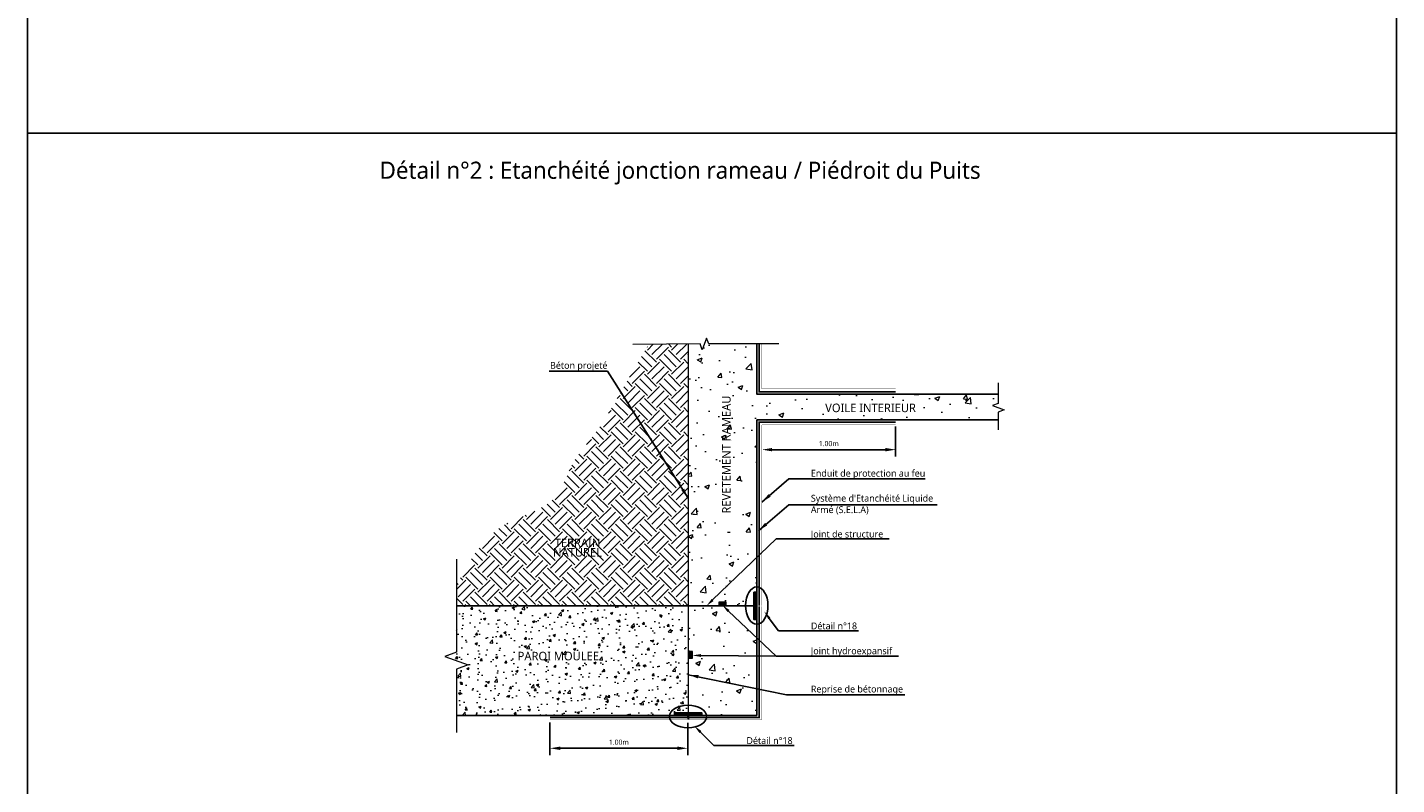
# Model space of a CAD drawing. Header units: millimetres. Extents: x -3314 to 21255525, y -15000 to 1735000.
# Tile 32 of 109: x 13181 to 13581, y 10729 to 10950. Entities that reach past the tile are written whole.
import ezdxf
from ezdxf import colors
from ezdxf.entities.mleader import LeaderData, LeaderLine
from ezdxf.math import Vec2, Vec3

# ---------------------------------------------------------------- set-up
doc = ezdxf.new("R2010")
doc.units = ezdxf.units.MM
doc.linetypes.add('CACHE', pattern=[0.375, 0.25, -0.125])
doc.linetypes.add('CONTINU', pattern=[0])
for name, color, linetype, lineweight in [('Dessin_AXE', 8, 'Continuous', 5), ('Dessin_HACHURES', 253, 'Continuous', 9), ('Matériel_Joint Hydroexpansif', 140, 'CACHE', 0), ('Produit_Enduit de protection au feu', 6, 'Continuous', 0), ('SYSTEME_S.E.L.A', 210, 'CACHE', 0)]:
    doc.layers.add(name, color=color, linetype=linetype, lineweight=lineweight)
for name, color, linetype in [('Dessin_CONTOURS BETON', 7, 'Continuous'), ('Dessin_COTATIONS', 7, 'Continuous'), ('Dessin_TEXTES', 7, 'CONTINU'), ('Matériel_Bande de pontage', 40, 'Continuous')]:
    doc.layers.add(name, color=color, linetype=linetype)
doc.layers.add('GEN-_-FMULT', color=210, linetype='Continuous', plot=False)
doc.styles.add('Arial', font='segoeui.ttf')
doc.styles.add('txt-moyen', font='segoeui.ttf')
doc.dimstyles.new('1000F2', dxfattribs={"dimscale": 10, "dimtxt": 0.25, "dimasz": 0.3, "dimexe": 0.2, "dimexo": 0, "dimgap": 0.1, "dimtad": 1, "dimzin": 0, "dimdsep": 46, "dimtxsty": 'txt-moyen', "dimcen": 0.1, "dimclrd": 256, "dimclre": 256, "dimclrt": 256, "dimazin": 0, "dimtfac": 1, "dimtmove": 2, "dimatfit": 3, "dimfxl": 1, "dimtolj": 1, "dimtzin": 0, "dimlwd": -1, "dimlwe": -1, "dimarcsym": 0})
pattern_1 = [(50, (14461.031, 14261.378), (14.345204, -1.255043), [1.5, -16.5]), (355, (14461.031, 14261.378), (-2.775027, 15.04384), [1.2, -13.2]), (100.45144, (14462.227, 14261.273), (11.570177, 13.7888), [1.274804, -14.02284]), (46.1842, (14461.031, 14265.378), (21.34483, -3.310386), [2.25, -24.75]), (96.63564, (14462.81, 14265.102), (18.69324, 19.48237), [1.91221, -21.03428]), (351.18416, (14461.031, 14265.378), (18.69324, 19.48237), [1.8, -19.8]), (21, (14463.031, 14264.378), (11.93814, -8.052378), [1.5, -16.5]), (326, (14463.031, 14264.378), (4.866307, 14.503), [1.2, -13.2]), (71.45144, (14464.026, 14263.707), (16.80445, 6.450623), [1.274804, -14.02284]), (37.5, (14461.0315, 14261.3776), (0.243197, 6.657877), [0, -13.04, 0, -13.4, 0, -13.25]), (7.5, (14461.0315, 14261.3776), (5.261391, 7.888234), [0, -7.64, 0, -12.74, 0, -5.05]), (327.5, (14456.5715, 14261.3776), (10.676449, -0.4510974), [0, -5, 0, -15.6, 0, -20.7]), (317.5, (14454.5715, 14261.378), (11.663723, 2.0021), [0, -6.5, 0, -10.36, 0, -14.7])]

# ---------------------------------------------------------------- blocks, each defined once
blk = doc.blocks.new('*D119')
at = {"layer": 'Defpoints', "color": 0, "transparency": 16777216}
for p in [(13333.9, 10749), (13374.17, 10748.96), (13374.17, 10739.5)]:
    blk.add_point(p, dxfattribs=at)
at = {"layer": 'Dessin_COTATIONS', "linetype": 'CONTINU', "transparency": 16777216}
for p, q in [((13333.9, 10747), (13333.9, 10737.5)), ((13374.17, 10746.96), (13374.17, 10737.5)), ((13336.9, 10739.5), (13371.17, 10739.5))]:
    blk.add_line(p, q, dxfattribs=at)
at = {"layer": 'Dessin_COTATIONS', "transparency": 16777216}
for points in [[(13336.9, 10740), (13336.9, 10739), (13333.9, 10739.5)], [(13371.17, 10739), (13371.17, 10740), (13374.17, 10739.5)]]:
    blk.add_solid(points, dxfattribs=at)
at = {"layer": 'Dessin_COTATIONS', "transparency": 16777216, "insert": (13354.04, 10741.27), "char_height": 1.5, "attachment_point": 5, "style": 'txt-moyen'}
blk.add_mtext('\\A1;1.00m', dxfattribs=at)
blk = doc.blocks.new('*D120')
at = {"layer": 'Defpoints', "color": 0, "transparency": 16777216}
for p in [(13434.9, 10835.44), (13395.82, 10826.71), (13434.9, 10826.7)]:
    blk.add_point(p, dxfattribs=at)
at = {"layer": 'Dessin_COTATIONS', "linetype": 'CONTINU', "transparency": 16777216}
for p, q in [((13434.9, 10833.44), (13434.9, 10824.7)), ((13395.82, 10824.71), (13395.82, 10824.7)), ((13398.82, 10826.7), (13431.9, 10826.7))]:
    blk.add_line(p, q, dxfattribs=at)
at = {"layer": 'Dessin_COTATIONS', "transparency": 16777216}
for points in [[(13398.82, 10827.2), (13398.82, 10826.2), (13395.82, 10826.7)], [(13431.9, 10826.2), (13431.9, 10827.2), (13434.9, 10826.7)]]:
    blk.add_solid(points, dxfattribs=at)
at = {"layer": 'Dessin_COTATIONS', "transparency": 16777216, "insert": (13415.36, 10828.47), "char_height": 1.5, "attachment_point": 5, "style": 'txt-moyen'}
blk.add_mtext('\\A1;1.00m', dxfattribs=at)

msp = doc.modelspace()

# ---------------------------------------------------------------- hatches: boundary and pattern name
at = {"layer": 'Dessin_HACHURES'}
h = msp.add_hatch(dxfattribs=at)
h.set_pattern_fill('EARTH', color=256, scale=20, angle=45)
h.set_pattern_definition([(45, (14461.0315, 14261.3776), (4e-16, 7.071068), [5, -5]), (45, (14459.7057, 14262.7034), (4e-16, 7.071068), [5, -5]), (45, (14458.38, 14264.029), (4e-16, 7.071068), [5, -5]), (135, (14458.38, 14264.913), (-7.071068, 9e-16), [5, -5]), (135, (14459.7057, 14266.239), (-7.071068, 9e-16), [5, -5]), (135, (14461.0315, 14267.565), (-7.071068, 9e-16), [5, -5])])
edge = h.paths.add_edge_path()
edge.add_spline(control_points=[(13362.7596, 10857.4814), (13360.1175, 10853.0011), (13355.0552, 10844.4153), (13348.2358, 10832.1282), (13339.7854, 10823.0442), (13335.774, 10809.4864), (13316.9821, 10805.9928), (13310.4148, 10794.1493), (13306.6214, 10787.3083)], knot_values=[0, 0, 0, 0, 15.6224511, 29.93676989, 41.90730664, 52.74359526, 69.16411969, 91.61946337, 91.61946337, 91.61946337, 91.61946337], degree=3, periodic=0)
edge.add_line((13306.6214, 10787.3083), (13306.6214, 10781.0748))
edge.add_line((13306.6214, 10781.0748), (13374.3125, 10781.0748))
edge.add_line((13374.3125, 10781.0748), (13374.3125, 10857.5405))
edge.add_line((13374.3125, 10857.5405), (13362.7596, 10857.4814))
h.paths.add_polyline_path([(13333.1128, 10794.0972), (13350.6639, 10794.0972), (13350.6639, 10802.0267), (13333.1128, 10802.0267)], flags=24)
h = msp.add_hatch(dxfattribs=at)
h.set_pattern_fill('AR-CONC', color=256, scale=2)
h.set_pattern_definition(pattern_1)
edge = h.paths.add_edge_path()
edge.add_line((13464.8893, 10840.1972), (13464.8893, 10842.9352))
edge.add_line((13464.8893, 10842.9352), (13394.3125, 10842.9352))
edge.add_line((13394.3125, 10842.9352), (13394.3125, 10857.5583))
edge.add_line((13394.3125, 10857.5583), (13380.2995, 10857.5583))
edge.add_line((13380.2995, 10857.5583), (13379.6745, 10859.2755))
edge.add_line((13379.6745, 10859.2755), (13378.4245, 10855.8411))
edge.add_line((13378.4245, 10855.8411), (13377.7995, 10857.5583))
edge.add_line((13377.7995, 10857.5583), (13374.3125, 10857.5405))
edge.add_line((13374.3125, 10857.5405), (13374.3125, 10781.0748))
edge.add_line((13374.3125, 10781.0748), (13383.3125, 10781.0748))
edge.add_line((13383.3125, 10781.0748), (13383.3125, 10782.2748))
edge.add_line((13383.3125, 10782.2748), (13385.3125, 10782.2748))
edge.add_line((13385.3125, 10782.2748), (13385.3125, 10781.0748))
edge.add_line((13385.3125, 10781.0748), (13391.0293, 10781.0748))
edge.add_ellipse((13394.3125, 10781.1748), major_axis=(0, 5.4422), ratio=0.60337691, start_angle=360, end_angle=451.744599, ccw=False)
edge.add_line((13394.3125, 10786.617), (13394.3125, 10835.4352))
edge.add_line((13394.3125, 10835.4352), (13464.8893, 10835.4352))
edge.add_line((13464.8893, 10835.4352), (13464.8893, 10837.6972))
edge.add_line((13464.8893, 10837.6972), (13466.6064, 10838.3222))
edge.add_line((13466.6064, 10838.3222), (13463.1721, 10839.5722))
edge.add_line((13463.1721, 10839.5722), (13464.8893, 10840.1972))
edge = h.paths.add_edge_path(flags=17)
edge.add_ellipse((13394.3125, 10781.1748), major_axis=(0, 5.4422), ratio=0.60337691, start_angle=451.744599, end_angle=540, ccw=False)
edge.add_line((13391.0293, 10781.0748), (13374.3125, 10781.0748))
edge.add_line((13374.3125, 10781.0748), (13374.3125, 10767.7734))
edge.add_line((13374.3125, 10767.7734), (13375.5125, 10767.7734))
edge.add_line((13375.5125, 10767.7734), (13375.5125, 10765.7734))
edge.add_line((13375.5125, 10765.7734), (13374.3125, 10765.7734))
edge.add_line((13374.3125, 10765.7734), (13374.3125, 10752.0758))
edge.add_ellipse((13374.2586, 10748.7922), major_axis=(5.4422, 0), ratio=0.60337691, start_angle=722.982826, end_angle=809.060673, ccw=False)
edge.add_line((13379.6807, 10749.0748), (13379.9125, 10749.0748))
edge.add_line((13379.9125, 10749.0748), (13394.3125, 10749.0748))
edge.add_line((13394.3125, 10749.0748), (13394.3125, 10775.7325))
edge = h.paths.add_edge_path(flags=17)
edge.add_ellipse((13394.3125, 10781.1748), major_axis=(0, 5.4422), ratio=0.60337691, start_angle=451.744599, end_angle=540, ccw=False)
edge.add_line((13391.0293, 10781.0748), (13374.3125, 10781.0748))
edge.add_line((13374.3125, 10781.0748), (13374.3125, 10767.7734))
edge.add_line((13374.3125, 10767.7734), (13375.5125, 10767.7734))
edge.add_line((13375.5125, 10767.7734), (13375.5125, 10765.7734))
edge.add_line((13375.5125, 10765.7734), (13374.3125, 10765.7734))
edge.add_line((13374.3125, 10765.7734), (13374.3125, 10752.0758))
edge.add_ellipse((13374.2586, 10748.7922), major_axis=(5.4422, 0), ratio=0.60337691, start_angle=722.982826, end_angle=809.060673, ccw=False)
edge.add_line((13379.6807, 10749.0748), (13379.9125, 10749.0748))
edge.add_line((13379.9125, 10749.0748), (13394.3125, 10749.0748))
edge.add_line((13394.3125, 10749.0748), (13394.3125, 10775.7325))
h.paths.add_polyline_path([(13410.1633, 10836.2931), (13441.4934, 10836.2931), (13441.4934, 10841.4449), (13410.1633, 10841.4449)], flags=24)
h.paths.add_polyline_path([(13388.0663, 10802.3654), (13388.0663, 10843.3954), (13382.9145, 10843.3954), (13382.9145, 10802.3654)], flags=24)
at = {"layer": 'Dessin_HACHURES', "linetype": 'Continuous'}
h = msp.add_hatch(dxfattribs=at)
h.set_pattern_fill('ANSI31', color=256, scale=0.04, angle=270)
h.set_pattern_definition([(315, (3713480.88476, -124774.06588), (0.0898025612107, 0.0898025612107), [])])
h.paths.add_polyline_path([(13393.9125, 10780.977), (13394.3125, 10780.977), (13394.3125, 10777.077), (13393.5125, 10777.077), (13393.5125, 10777.477), (13393.9125, 10777.477)])
h.paths.add_polyline_path([(13394.3125, 10781.177), (13393.9125, 10781.177), (13393.9125, 10784.677), (13393.5125, 10784.677), (13393.5125, 10785.077), (13394.3125, 10785.077)])
at = {"layer": 'Dessin_HACHURES'}
h = msp.add_hatch(dxfattribs=at)
h.set_pattern_fill('AR-CONC', color=256)
h.set_pattern_definition([(50, (14461.0315, 14261.3776), (7.172602, -0.627521), [0.75, -8.25]), (355, (14461.0315, 14261.3776), (-1.387513, 7.521921), [0.6, -6.6]), (100.45144, (14461.629, 14261.325), (5.785088, 6.8944), [0.637402, -7.011421]), (46.1842, (14461.0315, 14263.378), (10.672413, -1.655193), [1.125, -12.375]), (96.63564, (14461.921, 14263.24), (9.34662, 9.741186), [0.956103, -10.517138]), (351.18416, (14461.031, 14263.378), (9.34662, 9.741186), [0.9, -9.9]), (21, (14462.0315, 14262.8776), (5.9690705, -4.026189), [0.75, -8.25]), (326, (14462.0315, 14262.8776), (2.433153, 7.2515), [0.6, -6.6]), (71.45144, (14462.529, 14262.542), (8.402224, 3.225312), [0.637402, -7.011421]), (37.5, (14461.0315, 14261.3776), (0.1215986, 3.3289385), [0, -6.52, 0, -6.7, 0, -6.625]), (7.5, (14461.0315, 14261.3776), (2.6306954, 3.944117), [0, -3.82, 0, -6.37, 0, -2.525]), (327.5, (14458.8015, 14261.3776), (5.3382244, -0.2255487), [0, -2.5, 0, -7.8, 0, -10.35]), (317.5, (14457.8015, 14261.3776), (5.8318617, 1.00105), [0, -3.25, 0, -5.18, 0, -7.35])])
h.paths.add_polyline_path([(13306.6214, 10781.0748), (13306.6214, 10767.5748), (13303.1871, 10766.3248), (13310.0558, 10763.8248), (13306.6214, 10762.5748), (13306.6214, 10749.0748), (13367.9125, 10749.0748), (13370.2725, 10749.0748), (13370.2725, 10749.8748), (13374.3125, 10749.8748), (13374.3125, 10766.6934), (13374.3125, 10767.7734), (13374.3125, 10781.0748)])
h.paths.add_polyline_path([(13321.2195, 10763.8107), (13349.0571, 10763.8107), (13349.0571, 10768.9625), (13321.2195, 10768.9625)], flags=24)
h = msp.add_hatch(dxfattribs=at)
h.set_pattern_fill('AR-CONC', color=256, scale=2)
h.set_pattern_definition(pattern_1)
h.paths.add_polyline_path([(13394.3125, 10777.077), (13393.5125, 10777.077), (13393.5125, 10780.977), (13393.9125, 10780.977), (13393.9125, 10781.0748), (13374.3125, 10781.0748), (13374.3125, 10767.7734), (13375.5125, 10767.7734), (13375.5125, 10765.7734), (13374.3125, 10765.7734), (13374.3125, 10749.8748), (13378.2725, 10749.8748), (13378.2725, 10749.0748), (13379.9125, 10749.0748), (13394.3125, 10749.0748)])
at = {"layer": 'Dessin_HACHURES', "linetype": 'Continuous'}
h = msp.add_hatch(dxfattribs=at)
h.set_pattern_fill('ANSI31', color=256, scale=0.04)
h.set_pattern_definition([(45, (148929.41532, 3710836.44705), (-0.0898025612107, 0.0898025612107), [])])
h.paths.add_polyline_path([(13374.3725, 10749.4748), (13374.3725, 10749.0748), (13378.2725, 10749.0748), (13378.2725, 10749.8748), (13377.8725, 10749.8748), (13377.8725, 10749.4748)])
h.paths.add_polyline_path([(13374.1725, 10749.0748), (13374.1725, 10749.4748), (13370.6725, 10749.4748), (13370.6725, 10749.8748), (13370.2725, 10749.8748), (13370.2725, 10749.0748)])
at = {"layer": 'Matériel_Bande de pontage', "linetype": 'Continuous'}
h = msp.add_hatch(color=256, dxfattribs=at)
h.dxf.hatch_style = 1
h.paths.add_polyline_path([(13393.5125, 10777.477), (13393.5125, 10784.677), (13393.9125, 10784.677), (13393.9125, 10781.177), (13393.9125, 10780.977), (13393.9125, 10777.477)])
h = msp.add_hatch(color=256, dxfattribs=at)
h.dxf.hatch_style = 1
h.paths.add_polyline_path([(13377.8725, 10749.8748), (13370.6725, 10749.8748), (13370.6725, 10749.4748), (13374.1725, 10749.4748), (13374.3725, 10749.4748), (13377.8725, 10749.4748)])
at = {"layer": 'Matériel_Joint Hydroexpansif'}
h = msp.add_hatch(color=256, dxfattribs=at)
h.dxf.hatch_style = 1
h.paths.add_polyline_path([(13383.3125, 10782.2748), (13385.3125, 10782.2748), (13385.3125, 10781.0748), (13383.3125, 10781.0748)])
h = msp.add_hatch(color=256, dxfattribs=at)
h.dxf.hatch_style = 1
h.paths.add_polyline_path([(13375.5125, 10765.7734), (13375.5125, 10767.7734), (13374.3125, 10767.7734), (13374.3125, 10765.7734)])

# ---------------------------------------------------------------- linework, layer by layer
at = {"layer": 'Defpoints', "linetype": 'Continuous'}
for points in [[(13181.2504, 11171.1367), (13581.248, 11171.1367), (13581.248, 10919.1367), (13181.2504, 10919.1367)], [(13181.2504, 10919.1367), (13581.248, 10919.1367), (13581.248, 10667.1367), (13181.2504, 10667.1367)]]:
    msp.add_lwpolyline(points, close=True, dxfattribs=at)
at = {"layer": 'Dessin_AXE', "linetype": 'CONTINU', "flags": 128}
for points in [[(13400.7409, 10857.5583), (13380.2995, 10857.5583), (13379.6745, 10859.2755), (13378.4245, 10855.8411), (13377.7995, 10857.5583), (13358.0814, 10857.4574)], [(13464.8893, 10846.175), (13464.8893, 10840.1972), (13463.1721, 10839.5722), (13466.6064, 10838.3222), (13464.8893, 10837.6972), (13464.8893, 10832.5376)], [(13306.6214, 10794.7476), (13306.6214, 10767.5748), (13303.1871, 10766.3248), (13310.0558, 10763.8248), (13306.6214, 10762.5748), (13306.6214, 10744.0748)]]:
    msp.add_lwpolyline(points, dxfattribs=at)
at = {"layer": 'Dessin_CONTOURS BETON', "linetype": 'Continuous'}
for p, q in [((13394.3125, 10785.077), (13393.5125, 10785.077)), ((13393.5125, 10785.077), (13393.5125, 10777.077)), ((13394.3125, 10781.177), (13394.3125, 10785.077)), ((13394.3125, 10777.077), (13394.3125, 10780.977)), ((13393.5125, 10777.077), (13394.3125, 10777.077)), ((13370.2725, 10749.0748), (13370.2725, 10749.8748)), ((13370.2725, 10749.8748), (13378.2725, 10749.8748)), ((13374.1725, 10749.0748), (13370.2725, 10749.0748)), ((13378.2725, 10749.0748), (13374.3725, 10749.0748)), ((13378.2725, 10749.8748), (13378.2725, 10749.0748))]:
    msp.add_line(p, q, dxfattribs=at)
at = {"layer": 'Dessin_CONTOURS BETON', "linetype": 'Continuous', "lineweight": 13, "flags": 128}
for points in [[(13374.3125, 10857.5583), (13374.3125, 10767.4534)], [(13374.3125, 10766.6934), (13374.3125, 10749.8748)]]:
    msp.add_lwpolyline(points, dxfattribs=at)
at = {"layer": 'Dessin_CONTOURS BETON', "linetype": 'CONTINU'}
for points in [[(13464.8893, 10842.9352), (13394.3125, 10842.9352), (13394.3125, 10857.5583)], [(13464.8893, 10835.4352), (13394.3125, 10835.4352)], [(13374.3125, 10781.0748), (13393.9125, 10781.0748)]]:
    msp.add_lwpolyline(points, dxfattribs=at)
at = {"layer": 'Dessin_CONTOURS BETON', "linetype": 'Continuous', "flags": 128}
for points in [[(13394.3125, 10835.4352), (13394.3125, 10781.1748)], [(13374.3125, 10781.0748), (13306.6214, 10781.0748)], [(13394.3125, 10781.1748), (13394.3125, 10749.0748), (13374.0125, 10749.0748)], [(13394.3125, 10781.177), (13393.9125, 10781.177)], [(13394.3125, 10780.977), (13393.9125, 10780.977)], [(13367.9125, 10749.0748), (13306.6214, 10749.0748)], [(13373.8125, 10749.0748), (13333.9025, 10749.0748)], [(13333.9025, 10748.9576), (13333.9025, 10749.0748)], [(13367.9125, 10749.0748), (13373.8125, 10749.0748)], [(13374.0125, 10749.0748), (13379.9125, 10749.0748)], [(13374.1725, 10748.1976), (13374.1725, 10749.4748)], [(13374.3725, 10747.9184), (13374.3725, 10749.4748)]]:
    msp.add_lwpolyline(points, dxfattribs=at)
at = {"layer": 'Dessin_CONTOURS BETON', "linetype": 'Continuous'}
for points in [[(13394.3125, 10781.177), (13394.3125, 10785.077), (13393.5125, 10785.077), (13393.5125, 10781.0748)], [(13393.5125, 10777.477), (13393.5125, 10777.077), (13394.3125, 10777.077), (13394.3125, 10780.977)], [(13374.1725, 10749.0748), (13370.2725, 10749.0748), (13370.2725, 10749.8748), (13378.2725, 10749.8748), (13378.2725, 10749.0748), (13374.3725, 10749.0748)]]:
    msp.add_lwpolyline(points, dxfattribs=at)
for points in [[(13393.9125, 10781.177), (13393.9125, 10784.677), (13393.5125, 10784.677), (13393.5125, 10777.477), (13393.9125, 10777.477), (13393.9125, 10780.977)], [(13374.1725, 10749.4748), (13370.6725, 10749.4748), (13370.6725, 10749.8748), (13377.8725, 10749.8748), (13377.8725, 10749.4748), (13374.3725, 10749.4748)]]:
    msp.add_lwpolyline(points, close=True, dxfattribs=at)
at = {"layer": 'Dessin_TEXTES', "linetype": 'CONTINU', "extrusion": (0, 0, -1)}
for centre, major_axis in [((13394.3125, 10781.1748), (0, 5.4422)), ((13374.2586, 10748.7922), (5.4422, 0))]:
    msp.add_ellipse(centre, major_axis=major_axis, ratio=0.60337691, start_param=-7.85398163, end_param=-1.57079633, dxfattribs=at)
at = {"layer": 'Matériel_Joint Hydroexpansif', "linetype": 'Continuous'}
for points in [[(13383.3125, 10782.2748), (13385.3125, 10782.2748), (13385.3125, 10781.0748), (13383.3125, 10781.0748)], [(13375.5125, 10765.7734), (13375.5125, 10767.7734), (13374.3125, 10767.7734), (13374.3125, 10765.7734)]]:
    msp.add_lwpolyline(points, close=True, dxfattribs=at)
at = {"layer": 'Produit_Enduit de protection au feu', "linetype": 'Continuous', "const_width": 0.1, "flags": 128}
for points in [[(13395.8194, 10857.5583), (13395.8194, 10844.4421)], [(13395.8194, 10833.9282), (13395.8194, 10781.1748)], [(13395.8194, 10780.977), (13395.8194, 10780.8956), (13395.8194, 10747.9184), (13374.3725, 10747.9184)], [(13374.1725, 10747.9184), (13333.9025, 10747.9184)]]:
    msp.add_lwpolyline(points, dxfattribs=at)
at = {"layer": 'Produit_Enduit de protection au feu', "linetype": 'CONTINU', "const_width": 0.1}
for points in [[(13395.8194, 10844.4421), (13434.9046, 10844.4421)], [(13395.8194, 10833.9282), (13434.9046, 10833.9282)]]:
    msp.add_lwpolyline(points, dxfattribs=at)
at = {"layer": 'SYSTEME_S.E.L.A', "linetype": 'CONTINU', "ltscale": 5, "const_width": 0.5, "flags": 128}
for points in [[(13395.0059, 10857.5583), (13395.0059, 10843.6286), (13434.9046, 10843.6286)], [(13374.3725, 10748.5184), (13395.0059, 10748.5184), (13395.0059, 10780.8956), (13395.0059, 10780.977)], [(13374.1725, 10748.5184), (13333.9025, 10748.5184)]]:
    msp.add_lwpolyline(points, dxfattribs=at)

# ---------------------------------------------------------------- texts
at = {"layer": 'Dessin_TEXTES', "insert": (13384.2011, 10842.489), "char_height": 2.5, "attachment_point": 3, "rotation": 90, "line_spacing_factor": 0.666667, "style": 'Arial'}
msp.add_mtext('REVETEMENT RAMEAU', dxfattribs=at)
at = {"layer": 'Dessin_TEXTES', "color": 7, "char_height": 2.5, "line_spacing_factor": 0.666667, "style": 'Arial'}
for s, insert, attachment_point in [('VOILE INTERIEUR', (13440.8241, 10840.1582), 3), ('TERRAIN\\PNATUREL', (13341.9591, 10800.7401), 2), ('PAROI MOULEE', (13348.2445, 10767.6758), 3)]:
    msp.add_mtext(s, dxfattribs=dict(at, insert=insert, attachment_point=attachment_point))
at = {"layer": 'GEN-_-FMULT', "insert": (13371.9464, 10910.8056), "char_height": 5, "width": 406, "attachment_point": 2, "style": 'Arial'}
msp.add_mtext('Détail n°2 : Etanchéité jonction rameau / Piédroit du Puits', dxfattribs=at)

# ---------------------------------------------------------------- dimensions: what is measured, and where the dimension line sits
at = {"layer": 'Dessin_COTATIONS', "linetype": 'CONTINU'}
for base, p1, p2, picture, middle in [((13434.9046, 10826.7037), (13395.8194, 10826.705), (13434.9046, 10835.4352), '*D120', (13415.362, 10828.4695)), ((13374.1725, 10739.5044), (13333.9025, 10748.9976), (13374.1725, 10748.9576), '*D119', (13354.0375, 10741.2701))]:
    dim = msp.add_linear_dim(base=base, p1=p1, p2=p2, text='1.00m', dimstyle='1000F2', override={"dimtxt": 0.15, "dimexo": 0.2}, dxfattribs=at)
    dim.commit()
    dim.dimension.update_dxf_attribs({"geometry": picture, "text_midpoint": middle})

# ---------------------------------------------------------------- leaders
at = {"layer": 'Dessin_TEXTES', "linetype": 'CONTINU'}
ml = msp.add_multileader_mtext('Standard', dxfattribs=at)
ml.set_content('Joint de structure', color=256, style='txt-moyen')
ml.set_leader_properties(linetype='ByLayer', lineweight=-1)
ml.build(insert=Vec2(0, 0))
ml.multileader.update_dxf_attribs({"text_left_attachment_type": 6, "text_right_attachment_type": 6, "dogleg_length": 7.5, "arrow_head_size": 2.5})
ctx = ml.context
ctx.base_point, ctx.char_height, ctx.arrow_head_size, ctx.plane_origin = Vec3(13408.1305, 10800.6522), 2, 2.5, Vec3(13410.137, 10792.0468)
ctx.left_attachment, ctx.right_attachment = 6, 6
notes = []
notes.append((ctx, [(0, (1, 1, 0), (13399.9518, 10800.6522), (1, 0), 8.1787, [(0, [(13379.6344, 10781.0748)], 0, [])])]))
ctx.mtext.insert, ctx.mtext.flow_direction = Vec3(13410.1305, 10803.0522), 5
ml = msp.add_multileader_mtext('Standard', dxfattribs=at)
ml.set_content('Joint hydroexpansif', color=256, style='txt-moyen')
ml.set_leader_properties(linetype='ByLayer', lineweight=-1)
ml.build(insert=Vec2(0, 0))
ml.multileader.update_dxf_attribs({"text_left_attachment_type": 6, "text_right_attachment_type": 6, "dogleg_length": 7.5, "arrow_head_size": 2.5})
ctx = ml.context
ctx.base_point, ctx.char_height, ctx.arrow_head_size, ctx.plane_origin = Vec3(13408.1305, 10766.3634), 2, 2.5, Vec3(13410.137, 10748.942)
ctx.left_attachment, ctx.right_attachment = 6, 6
notes.append((ctx, [(0, (1, 1, 0), (13399.9518, 10766.3654), (1, 0), 8.1787, [(0, [(13384.2692, 10781.3091)], 0, []), (1, [(13375.4951, 10766.6201)], 0, [])])]))
ctx.mtext.insert, ctx.mtext.flow_direction = Vec3(13410.1305, 10768.9514), 5
ml = msp.add_multileader_mtext('Standard', dxfattribs=at)
ml.set_content('Détail n°18', color=256, style='txt-moyen')
ml.set_leader_properties(linetype='ByLayer', lineweight=-1)
ml.build(insert=Vec2(0, 0))
ml.multileader.update_dxf_attribs({"text_left_attachment_type": 6, "text_right_attachment_type": 6, "dogleg_length": 7.5, "arrow_head_size": 2.5})
ctx = ml.context
ctx.base_point, ctx.char_height, ctx.arrow_head_size, ctx.plane_origin = Vec3(13408.1305, 10773.8261), 2, 2.5, Vec3(13397.4073, 10765.9984)
ctx.left_attachment, ctx.right_attachment = 6, 6
notes.append((ctx, [(0, (1, 1, 0), (13400.6305, 10773.8261), (1, 0), 7.5, [(0, [(13396.526, 10779.461)], 0, [])])]))
ctx.mtext.insert, ctx.mtext.flow_direction = Vec3(13410.1305, 10776.2261), 5
ml = msp.add_multileader_mtext('Standard', dxfattribs=at)
ml.set_content('Détail n°18', color=256, style='txt-moyen')
ml.set_leader_properties(linetype='ByLayer', lineweight=-1)
ml.build(insert=Vec2(0, 0))
ml.multileader.update_dxf_attribs({"text_left_attachment_type": 6, "text_right_attachment_type": 6, "dogleg_length": 7.5, "arrow_head_size": 2.5})
ctx = ml.context
ctx.base_point, ctx.char_height, ctx.arrow_head_size, ctx.plane_origin = Vec3(13389.3101, 10740.3463), 2, 2.5, Vec3(13377.003, 10732.5185)
ctx.left_attachment, ctx.right_attachment = 6, 6
notes.append((ctx, [(0, (1, 1, 0), (13381.8101, 10740.3463), (1, 0), 7.5, [(0, [(13376.1218, 10745.9811)], 0, [])])]))
ctx.mtext.insert, ctx.mtext.flow_direction = Vec3(13391.3101, 10742.7463), 5
for ctx, leaders in notes:
    for number, flags, end, landing, length, lines in leaders:
        leader = LeaderData()
        leader.index, (leader.has_last_leader_line, leader.has_dogleg_vector, leader.attachment_direction) = number, flags
        leader.last_leader_point, leader.dogleg_vector, leader.dogleg_length = Vec3(end), Vec3(landing), length
        for number, points, colour, breaks in lines:
            line = LeaderLine()
            line.index, line.vertices, line.color, line.breaks = number, Vec3.list(points), colors.encode_raw_color(colour), breaks
            leader.lines.append(line)
        ctx.leaders.append(leader)

# ---------------------------------------------------------------- next in the draw order: texts
at = {"layer": 'Dessin_TEXTES', "char_height": 2, "style": 'txt-moyen', "bg_fill": 2}
for s, insert, width, attachment_point in [('Béton projeté', (13350.7128, 10849.6381), 26.02748, 9), ('Enduit de protection au feu', (13410.1305, 10818.1394), 47.256023, 7), ("Système d'Etanchéité Liquide Armé (S.E.L.A)", (13410.1305, 10810.627), 36.891479, 4), ('\\pxsm1.5;Reprise de bétonnage', (13410.1305, 10755.1208), 36.891479, 7)]:
    msp.add_mtext(s, dxfattribs=dict(at, insert=insert, width=width, attachment_point=attachment_point))

# ---------------------------------------------------------------- next in the draw order: linework, layer by layer
at = {"layer": 'SYSTEME_S.E.L.A', "linetype": 'CONTINU', "ltscale": 5, "const_width": 0.5, "flags": 128}
msp.add_lwpolyline([(13395.0059, 10781.1748), (13395.0059, 10834.7417), (13434.9046, 10834.7417)], dxfattribs=at)

# ---------------------------------------------------------------- next in the draw order: leaders
at = {"layer": 'Dessin_TEXTES'}
for points in [[(13374.3125, 10812.5059), (13350.7128, 10849.6381), (13333.6672, 10849.6381)], [(13395.8194, 10811.391), (13403.6565, 10818.1394), (13443.5321, 10818.1394)], [(13394.8054, 10803.0055), (13403.6565, 10810.627), (13446.9962, 10810.627)], [(13374.3125, 10760.9864), (13403.0599, 10755.1208), (13437.5998, 10755.1208)]]:
    msp.add_leader(points, dimstyle='1000F2', override={"dimgap": 0.1, "dimtad": 0}, dxfattribs=at)

doc.saveas('drawing.dxf')
